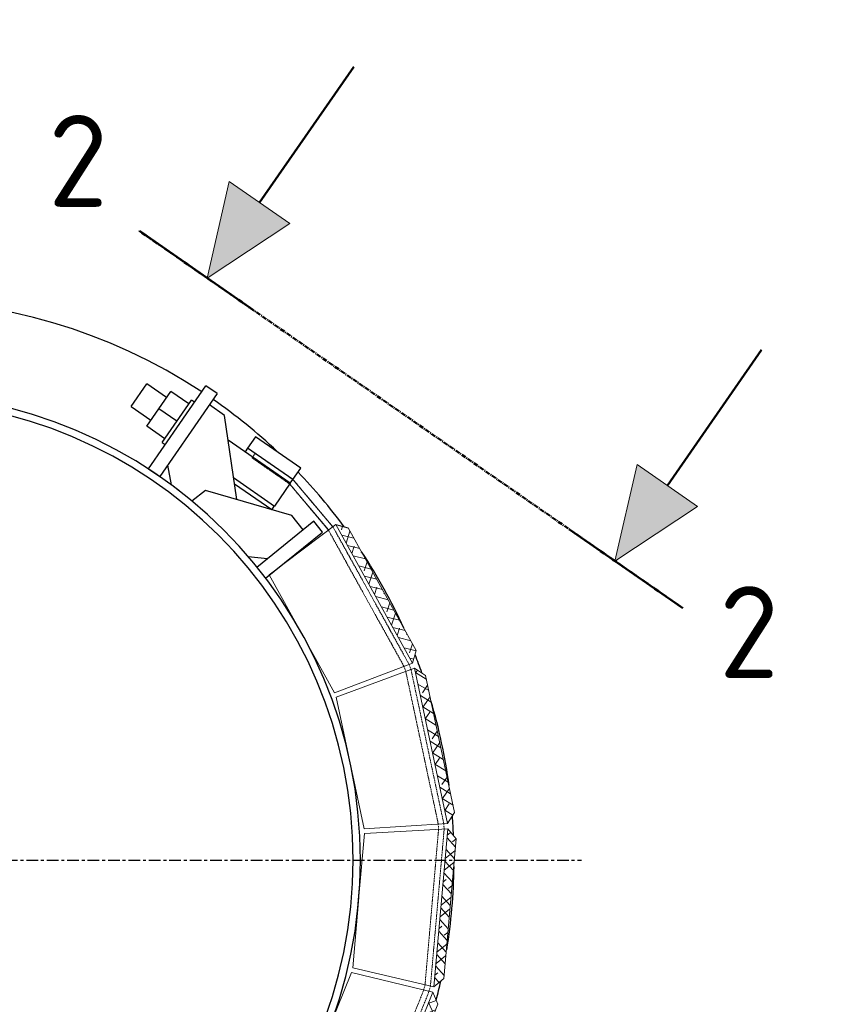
# Model space of a CAD drawing. Header units: millimetres. Extents: x -234509 to -203707, y -19731 to 120094.
# Tile 70 of 72: x -226913 to -226032, y 118889 to 119961. Entities that reach past the tile are written whole.
import ezdxf

# ---------------------------------------------------------------- set-up
doc = ezdxf.new("R2010")
doc.units = ezdxf.units.MM
for name, pattern in [('Grid Line', [22.225, 12.7, -3.175, 3.175, -3.175]), ('Hhidden', [2.5, 1.5, -1]), ('XX-CENTER', [8, 5, -1, 1, -1])]:
    doc.linetypes.add(name, pattern=pattern)
for name, color, linetype, lineweight in [('N-CO-BC-BETONVORM-G', 50, 'Continuous', 25), ('N-CO-BC-BETONVORM-G-1', 50, 'Continuous', 18), ('N-CO-BC-BETONVORM-G-3', 50, 'Hhidden', 18), ('N-CO-HC-HOUTVORM-G', 30, 'Continuous', 18), ('N-CO-KC-KUNSTSTOFVORM-G', 7, 'Continuous', 13), ('N-CO-SC-STAALVORM-G', 10, 'Continuous', 25), ('X-XX-AL-CONSTRUCTIELIJN-G-1', 7, 'Hhidden', 18), ('X-XX-AL-CONSTRUCTIELIJN-G-2', 7, 'Continuous', 18), ('X-XX-AL-VERWIJZING_DOORSNEDE-G', 7, 'Continuous', 18), ('X-XX-AL-VERWIJZING_DOORSNEDE-G-1', 7, 'XX-CENTER', 18), ('X-XX-AL-VERWIJZING_DOORSNEDE-G-2', 7, 'Continuous', 50), ('X-XX-AL-VERWIJZING_DOORSNEDE-G-3', 7, 'Continuous', 13), ('X-XX-AL-VERWIJZING_DOORSNEDE-G-4', 7, 'XX-CENTER', 50), ('X_XX_AL_STRAMIENLIJN_G-1', 7, 'Grid Line', 25)]:
    doc.layers.add(name, color=color, linetype=linetype, lineweight=lineweight)
doc.styles.add('NLCS-ISO_2', font='NLCS-ISO.ttf', dxfattribs={"height": 100})
pattern_1 = [(46.561, (259565.832, -8585), (-6.37797247, 6.73506764), []), (133.439, (259565.832, -8585), (-19.13399216, 6.73566603), [23.19, -13.914])]

# ---------------------------------------------------------------- blocks, each defined once
blk = doc.blocks.new('GM_Wrijfstijl_boven_beschermpaal - GM_Wrijfstijl_boven_beschermpaal-V39-N_A_P_ Copy 3 - Dependent 1')
at = {"layer": 'N-CO-BC-BETONVORM-G-1'}
h = blk.add_hatch(dxfattribs=at)
h.set_pattern_fill('ACO-HOUT_01', color=256, style=0, pattern_type=2)
h.set_pattern_definition(pattern_1)
h.paths.add_polyline_path([(86.3, 90), (76.3, 100), (-76.3, 100), (-86.3, 90), (76.2, 90)], flags=0)
at = {"layer": 'N-CO-HC-HOUTVORM-G'}
for p, q in [((-76.3, 100), (-86.3, 90)), ((76.3, 100), (-76.3, 100)), ((86.3, 90), (76.3, 100)), ((-86.3, 90), (86.3, 90))]:
    blk.add_line(p, q, dxfattribs=at)
at = {"layer": 'N-CO-KC-KUNSTSTOFVORM-G'}
for p, q in [((86.3, 90), (-86.3, 90)), ((-86.3, 90), (-73.3, 0)), ((73.3, 0), (86.3, 90)), ((-73.3, 0), (73.3, 0))]:
    blk.add_line(p, q, dxfattribs=at)
blk = doc.blocks.new('GM_Wrijfstijl_boven_beschermpaal - GM_Wrijfstijl_boven_beschermpaal-V40-N_A_P_ Copy 3 - Dependent 1')
at = {"layer": 'N-CO-BC-BETONVORM-G-1'}
h = blk.add_hatch(dxfattribs=at)
h.set_pattern_fill('ACO-HOUT_01', color=256, style=0, pattern_type=2)
h.set_pattern_definition(pattern_1)
h.paths.add_polyline_path([(86.3, 90), (76.3, 100), (-76.3, 100), (-86.3, 90), (77.3, 90)], flags=0)
at = {"layer": 'N-CO-HC-HOUTVORM-G'}
for p, q in [((-76.3, 100), (-86.3, 90)), ((76.3, 100), (-76.3, 100)), ((86.3, 90), (76.3, 100)), ((-86.3, 90), (86.3, 90))]:
    blk.add_line(p, q, dxfattribs=at)
at = {"layer": 'N-CO-KC-KUNSTSTOFVORM-G'}
for p, q in [((86.3, 90), (-86.3, 90)), ((-86.3, 90), (-73.3, 0)), ((73.3, 0), (86.3, 90)), ((-73.3, 0), (73.3, 0))]:
    blk.add_line(p, q, dxfattribs=at)
blk = doc.blocks.new('GM_Wrijfstijl_boven_beschermpaal - GM_Wrijfstijl_boven_beschermpaal-V41-N_A_P_ Copy 3 - Dependent 1')
at = {"layer": 'N-CO-BC-BETONVORM-G-1'}
h = blk.add_hatch(dxfattribs=at)
h.set_pattern_fill('ACO-HOUT_01', color=256, style=0, pattern_type=2)
h.set_pattern_definition(pattern_1)
h.paths.add_polyline_path([(86.3, 90), (76.3, 100), (-76.3, 100), (-86.3, 90), (76.9, 90)], flags=0)
at = {"layer": 'N-CO-HC-HOUTVORM-G'}
for p, q in [((-76.3, 100), (-86.3, 90)), ((76.3, 100), (-76.3, 100)), ((86.3, 90), (76.3, 100)), ((-86.3, 90), (86.3, 90))]:
    blk.add_line(p, q, dxfattribs=at)
at = {"layer": 'N-CO-KC-KUNSTSTOFVORM-G'}
for p, q in [((86.3, 90), (-86.3, 90)), ((-86.3, 90), (-73.3, 0)), ((73.3, 0), (86.3, 90)), ((-73.3, 0), (3.4, 0)), ((5.1, 0), (73.3, 0))]:
    blk.add_line(p, q, dxfattribs=at)
blk = doc.blocks.new('GM_Wrijfstijl_boven_beschermpaal - GM_Wrijfstijl_boven_beschermpaal-V42-N_A_P_ Copy 3 - Dependent 1')
at = {"layer": 'N-CO-BC-BETONVORM-G-1'}
h = blk.add_hatch(dxfattribs=at)
h.set_pattern_fill('ACO-HOUT_01', color=256, style=0, pattern_type=2)
h.set_pattern_definition(pattern_1)
h.paths.add_polyline_path([(86.3, 90), (76.3, 100), (-76.3, 100), (-86.3, 90), (21.4, 90)], flags=0)
at = {"layer": 'N-CO-HC-HOUTVORM-G'}
for p, q in [((-76.3, 100), (-86.3, 90)), ((76.3, 100), (-76.3, 100)), ((86.3, 90), (76.3, 100)), ((-86.3, 90), (86.3, 90))]:
    blk.add_line(p, q, dxfattribs=at)
at = {"layer": 'N-CO-KC-KUNSTSTOFVORM-G'}
for p, q in [((86.3, 90), (-86.3, 90)), ((-86.3, 90), (-73.3, 0)), ((73.3, 0), (86.3, 90)), ((-73.3, 0), (-5.1, 0)), ((-3.4, 0), (73.3, 0))]:
    blk.add_line(p, q, dxfattribs=at)
blk = doc.blocks.new('GM_kopplaat_uitwellingerga - GM_kopplaat_uitwellingerga-3478483-N_A_P_ Copy 3 - Dependent 1')
at = {"layer": 'N-CO-SC-STAALVORM-G'}
for start, end in [(360, 180), (180, 360)]:
    blk.add_arc((0, 0), 500, start, end, dxfattribs=at)
blk = doc.blocks.new('GM_type2 - GM_type2-3480043-N_A_P_ Copy 3 - Dependent 1')
at = {"layer": 'N-CO-SC-STAALVORM-G'}
for p, q in [((7.5, 80), (-7.5, 80)), ((-7.5, 80), (-7.5, 0.1)), ((7.5, 0), (7.5, 80)), ((6.3, 0), (7.5, 0))]:
    blk.add_line(p, q, dxfattribs=at)
blk = doc.blocks.new('GM_Type10 - GM_Type10-V52-N_A_P_ Copy 3 - Dependent 1')
at = {"layer": 'N-CO-SC-STAALVORM-G'}
for p, q in [((-16, 0), (-16, -0.4)), ((16, -0.6), (16, 0))]:
    blk.add_line(p, q, dxfattribs=at)
blk = doc.blocks.new('GM_Type10 - GM_Type10-V53-N_A_P_ Copy 3 - Dependent 1')
at = {"layer": 'N-CO-SC-STAALVORM-G'}
for p, q in [((-16, 0), (-16, -0.5)), ((16, -0.3), (16, 0))]:
    blk.add_line(p, q, dxfattribs=at)
blk = doc.blocks.new('GM_Type10 - GM_Type10-V55-N_A_P_ Copy 3 - Dependent 1')
at = {"layer": 'N-CO-SC-STAALVORM-G'}
for p, q in [((-16, 0), (-16, -0.6)), ((16, -0.6), (16, 0))]:
    blk.add_line(p, q, dxfattribs=at)
blk = doc.blocks.new('GM_type3 - GM_type3-3483063-N_A_P_ Copy 3 - Dependent 1')
at = {"layer": 'N-CO-SC-STAALVORM-G'}
for p, q in [((7.5, 110), (-7.5, 110)), ((-7.5, 60), (-7.5, 110)), ((7.5, 110), (7.5, 60)), ((-7.5, 0), (-7.5, 60)), ((7.5, 60), (7.5, 0)), ((-7.5, 0), (7.5, 0))]:
    blk.add_line(p, q, dxfattribs=at)
blk = doc.blocks.new('GM_type5 - GM_type5-3483963-N_A_P_ Copy 3 - Dependent 1')
at = {"layer": 'N-CO-SC-STAALVORM-G'}
for p, q in [((4.8, 95.2), (-15.2, 95.2)), ((67.9, 27.5), (4.8, 95.2)), ((-15.2, 15.2), (0, 0))]:
    blk.add_line(p, q, dxfattribs=at)
blk.add_arc((-15.2, -507.8), 508, 87.0535, 88.2822, dxfattribs=at)
blk = doc.blocks.new('GM_type4 - GM_type4-3520903-N_A_P_ Copy 3 - Dependent 1')
at = {"layer": 'N-CO-SC-STAALVORM-G'}
for p, q in [((100.3, -9), (100.3, 9.8)), ((15, -0.3), (0, -15.2)), ((20, -65.2), (100.3, -9)), ((0, -65.2), (20, -65.2))]:
    blk.add_line(p, q, dxfattribs=at)
blk = doc.blocks.new('GM_M30 - M20-3491457-N_A_P_ Copy 3 - Dependent 1')
at = {"layer": 'N-CO-SC-STAALVORM-G'}
for p, q in [((-233219.2, 119539.4), (-233202.1, 119564.1)), ((-233180.8, 119549.3), (-233202.1, 119564.1)), ((-233189.3, 119536.9), (-233176.2, 119555.8)), ((-233156.5, 119542.2), (-233176.2, 119555.8)), ((-233219.2, 119539.4), (-233197.9, 119524.6)), ((-233185.6, 119500.2), (-233153.6, 119546.3)), ((-233150.4, 119544), (-233153.6, 119546.3)), ((-233202.4, 119518), (-233189.3, 119536.9)), ((-233169.6, 119523.3), (-233189.3, 119536.9)), ((-233182.7, 119504.4), (-233202.4, 119518)), ((-233185.6, 119500.2), (-233182.3, 119498)), ((-233046, 119455.8), (-233113.6, 119502.7)), ((-233107.7, 119462.1), (-233063.1, 119431.1)), ((-233046, 119455.8), (-233063.1, 119431.1))]:
    blk.add_line(p, q, dxfattribs=at)
blk = doc.blocks.new('GM_type7 - GM_type7-3490173-N_A_P_ Copy 3 - Dependent 1')
at = {"layer": 'N-CO-SC-STAALVORM-G'}
for p, q in [((20, 60), (15, 60)), ((20, 0), (20, 60)), ((-20, 49.6), (-20, 0.1)), ((-20, 0), (-15, 0)), ((15, 0), (20, 0))]:
    blk.add_line(p, q, dxfattribs=at)
blk = doc.blocks.new('GM_type6 - GM_type6-3496029-N_A_P_ Copy 3 - Dependent 1')
at = {"layer": 'N-CO-SC-STAALVORM-G'}
for p, q in [((7.5, 60), (-7.5, 60)), ((7.5, 0), (7.5, 60)), ((-7.5, 0), (7.5, 0))]:
    blk.add_line(p, q, dxfattribs=at)
blk = doc.blocks.new('GM_buispaal-Blauwverlaat - GM_buispaal-Blauwverlaat-3493027-N_A_P_ Copy 3 - Dependent 1')
at = {"layer": 'N-CO-SC-STAALVORM-G'}
for radius, start, end in [(610, 56.6633, 123.3367), (610, 56.6633, 123.3367), (508, 360, 180), (610, 46.8331, 55.2541), (610, 46.8331, 55.2541), (610, 36.5054, 43.8066), (610, 36.5054, 43.8066), (610, 24.456, 33.3438), (610, 24.456, 33.3438), (610, 19.5252, 21.4726), (610, 19.5252, 21.4726), (610, 7.6333, 16.5169), (610, 7.6333, 16.5169), (610, 2.5368, 4.4913), (610, 2.5368, 4.4913), (508, 180, 360), (610, 350.7767, 359.3241), (610, 350.7767, 359.3241), (610, 345.5396, 347.4976), (610, 345.5396, 347.4976)]:
    blk.add_arc((0, 0), radius, start, end, dxfattribs=at)
blk = doc.blocks.new('GM_type12 - GM_type9-3500595-N_A_P_ Copy 3 - Dependent 1')
at = {"layer": 'X-XX-AL-CONSTRUCTIELIJN-G-1'}
for p, q in [((-233871.2, 119488.4), (-233912.6, 119459.7)), ((-233912.6, 119459.7), (-233871.2, 119488.4)), ((-233871.2, 119488.4), (-233912.6, 119459.7)), ((-233912.6, 119459.7), (-233871.2, 119488.4)), ((-233871.2, 119488.4), (-233912.6, 119459.7)), ((-233912.6, 119459.7), (-233871.2, 119488.4)), ((-233871.2, 119488.4), (-233912.6, 119459.7)), ((-233912.6, 119459.7), (-233871.2, 119488.4)), ((-233867.8, 119483.5), (-233871.2, 119488.4)), ((-233871.2, 119488.4), (-233867.8, 119483.5)), ((-233867.8, 119483.5), (-233871.2, 119488.4)), ((-233871.2, 119488.4), (-233867.8, 119483.5)), ((-233867.8, 119483.5), (-233871.2, 119488.4)), ((-233871.2, 119488.4), (-233867.8, 119483.5)), ((-233867.8, 119483.5), (-233871.2, 119488.4)), ((-233871.2, 119488.4), (-233867.8, 119483.5)), ((-233084.3, 119488.4), (-233087.7, 119483.5)), ((-233087.7, 119483.5), (-233084.3, 119488.4)), ((-233084.3, 119488.4), (-233087.7, 119483.5)), ((-233087.7, 119483.5), (-233084.3, 119488.4)), ((-233084.3, 119488.4), (-233087.7, 119483.5)), ((-233087.7, 119483.5), (-233084.3, 119488.4)), ((-233084.3, 119488.4), (-233087.7, 119483.5)), ((-233087.7, 119483.5), (-233084.3, 119488.4)), ((-233042.9, 119459.7), (-233084.3, 119488.4)), ((-233084.3, 119488.4), (-233042.9, 119459.7)), ((-233042.9, 119459.7), (-233084.3, 119488.4)), ((-233084.3, 119488.4), (-233042.9, 119459.7)), ((-233042.9, 119459.7), (-233084.3, 119488.4)), ((-233084.3, 119488.4), (-233042.9, 119459.7)), ((-233042.9, 119459.7), (-233084.3, 119488.4)), ((-233084.3, 119488.4), (-233042.9, 119459.7)), ((-233908.8, 119455), (-233867.8, 119483.5)), ((-233867.8, 119483.5), (-233908.8, 119455)), ((-233908.8, 119455), (-233867.8, 119483.5)), ((-233867.8, 119483.5), (-233908.8, 119455)), ((-233908.8, 119455), (-233867.8, 119483.5)), ((-233867.8, 119483.5), (-233908.8, 119455)), ((-233908.8, 119455), (-233867.8, 119483.5)), ((-233867.8, 119483.5), (-233908.8, 119455)), ((-233087.7, 119483.5), (-233046.6, 119455)), ((-233046.6, 119455), (-233087.7, 119483.5)), ((-233087.7, 119483.5), (-233046.6, 119455)), ((-233046.6, 119455), (-233087.7, 119483.5)), ((-233087.7, 119483.5), (-233046.6, 119455)), ((-233046.6, 119455), (-233087.7, 119483.5)), ((-233087.7, 119483.5), (-233046.6, 119455)), ((-233046.6, 119455), (-233087.7, 119483.5)), ((-233912.6, 119459.7), (-233956.1, 119407.9)), ((-233956.1, 119407.9), (-233912.6, 119459.7)), ((-233912.6, 119459.7), (-233956.1, 119407.9)), ((-233956.1, 119407.9), (-233912.6, 119459.7)), ((-233912.6, 119459.7), (-233956.1, 119407.9)), ((-233956.1, 119407.9), (-233912.6, 119459.7)), ((-233912.6, 119459.7), (-233956.1, 119407.9)), ((-233956.1, 119407.9), (-233912.6, 119459.7)), ((-233950.9, 119405), (-233908.8, 119455)), ((-233908.8, 119455), (-233950.9, 119405)), ((-233950.9, 119405), (-233908.8, 119455)), ((-233908.8, 119455), (-233950.9, 119405)), ((-233950.9, 119405), (-233908.8, 119455)), ((-233908.8, 119455), (-233950.9, 119405)), ((-233950.9, 119405), (-233908.8, 119455)), ((-233908.8, 119455), (-233950.9, 119405)), ((-233046.6, 119455), (-233004.6, 119405)), ((-233004.6, 119405), (-233046.6, 119455)), ((-233046.6, 119455), (-233004.6, 119405)), ((-233004.6, 119405), (-233046.6, 119455)), ((-233046.6, 119455), (-233004.6, 119405)), ((-233004.6, 119405), (-233046.6, 119455)), ((-233046.6, 119455), (-233004.6, 119405)), ((-233004.6, 119405), (-233046.6, 119455)), ((-232999.3, 119407.9), (-233042.9, 119459.7)), ((-233042.9, 119459.7), (-232999.3, 119407.9)), ((-232999.3, 119407.9), (-233042.9, 119459.7)), ((-233042.9, 119459.7), (-232999.3, 119407.9)), ((-232999.3, 119407.9), (-233042.9, 119459.7)), ((-233042.9, 119459.7), (-232999.3, 119407.9)), ((-232999.3, 119407.9), (-233042.9, 119459.7)), ((-233042.9, 119459.7), (-232999.3, 119407.9)), ((-233956.1, 119407.9), (-234038.7, 119258.9)), ((-234038.7, 119258.9), (-233956.1, 119407.9)), ((-233956.1, 119407.9), (-234038.7, 119258.9)), ((-234038.7, 119258.9), (-233956.1, 119407.9)), ((-233956.1, 119407.9), (-234038.7, 119258.9)), ((-234038.7, 119258.9), (-233956.1, 119407.9)), ((-233956.1, 119407.9), (-234038.7, 119258.9)), ((-234038.7, 119258.9), (-233956.1, 119407.9)), ((-234033, 119256.8), (-233950.9, 119405)), ((-233950.9, 119405), (-234033, 119256.8)), ((-234033, 119256.8), (-233950.9, 119405)), ((-233950.9, 119405), (-234033, 119256.8)), ((-234033, 119256.8), (-233950.9, 119405)), ((-233950.9, 119405), (-234033, 119256.8)), ((-234033, 119256.8), (-233950.9, 119405)), ((-233950.9, 119405), (-234033, 119256.8)), ((-233004.6, 119405), (-232922.3, 119256.6)), ((-232922.3, 119256.6), (-233004.6, 119405)), ((-233004.6, 119405), (-232922.3, 119256.6)), ((-232922.3, 119256.6), (-233004.6, 119405)), ((-233004.6, 119405), (-232922.3, 119256.6)), ((-232922.3, 119256.6), (-233004.6, 119405)), ((-233004.6, 119405), (-232922.3, 119256.6)), ((-232922.3, 119256.6), (-233004.6, 119405)), ((-232916.7, 119258.7), (-232999.3, 119407.9)), ((-232999.3, 119407.9), (-232916.7, 119258.7)), ((-232916.7, 119258.7), (-232999.3, 119407.9)), ((-232999.3, 119407.9), (-232916.7, 119258.7)), ((-232916.7, 119258.7), (-232999.3, 119407.9)), ((-232999.3, 119407.9), (-232916.7, 119258.7)), ((-232916.7, 119258.7), (-232999.3, 119407.9)), ((-232999.3, 119407.9), (-232916.7, 119258.7)), ((-234040.9, 119253), (-234076.5, 119085.6)), ((-234076.5, 119085.6), (-234040.9, 119253)), ((-234040.9, 119253), (-234076.5, 119085.6)), ((-234076.5, 119085.6), (-234040.9, 119253)), ((-234040.9, 119253), (-234076.5, 119085.6)), ((-234076.5, 119085.6), (-234040.9, 119253)), ((-234040.9, 119253), (-234076.5, 119085.6)), ((-234076.5, 119085.6), (-234040.9, 119253)), ((-234070.5, 119085.2), (-234035.2, 119250.9)), ((-234035.2, 119250.9), (-234070.5, 119085.2)), ((-234070.5, 119085.2), (-234035.2, 119250.9)), ((-234035.2, 119250.9), (-234070.5, 119085.2)), ((-234070.5, 119085.2), (-234035.2, 119250.9)), ((-234035.2, 119250.9), (-234070.5, 119085.2)), ((-234070.5, 119085.2), (-234035.2, 119250.9)), ((-234035.2, 119250.9), (-234070.5, 119085.2)), ((-234038.7, 119258.9), (-234040.9, 119253)), ((-234040.9, 119253), (-234038.7, 119258.9)), ((-234038.7, 119258.9), (-234040.9, 119253)), ((-234040.9, 119253), (-234038.7, 119258.9)), ((-234038.7, 119258.9), (-234040.9, 119253)), ((-234040.9, 119253), (-234038.7, 119258.9)), ((-234038.7, 119258.9), (-234040.9, 119253)), ((-234040.9, 119253), (-234038.7, 119258.9)), ((-234035.2, 119250.9), (-234033, 119256.8)), ((-234033, 119256.8), (-234035.2, 119250.9)), ((-234035.2, 119250.9), (-234033, 119256.8)), ((-234033, 119256.8), (-234035.2, 119250.9)), ((-234035.2, 119250.9), (-234033, 119256.8)), ((-234033, 119256.8), (-234035.2, 119250.9)), ((-234035.2, 119250.9), (-234033, 119256.8)), ((-234033, 119256.8), (-234035.2, 119250.9)), ((-232922.3, 119256.6), (-232920.2, 119250.7)), ((-232920.2, 119250.7), (-232922.3, 119256.6)), ((-232922.3, 119256.6), (-232920.2, 119250.7)), ((-232920.2, 119250.7), (-232922.3, 119256.6)), ((-232922.3, 119256.6), (-232920.2, 119250.7)), ((-232920.2, 119250.7), (-232922.3, 119256.6)), ((-232922.3, 119256.6), (-232920.2, 119250.7)), ((-232920.2, 119250.7), (-232922.3, 119256.6)), ((-232920.2, 119250.7), (-232884.9, 119085)), ((-232884.9, 119085), (-232920.2, 119250.7)), ((-232920.2, 119250.7), (-232884.9, 119085)), ((-232884.9, 119085), (-232920.2, 119250.7)), ((-232920.2, 119250.7), (-232884.9, 119085)), ((-232884.9, 119085), (-232920.2, 119250.7)), ((-232920.2, 119250.7), (-232884.9, 119085)), ((-232884.9, 119085), (-232920.2, 119250.7)), ((-232914.5, 119252.8), (-232916.7, 119258.7)), ((-232916.7, 119258.7), (-232914.5, 119252.8)), ((-232914.5, 119252.8), (-232916.7, 119258.7)), ((-232916.7, 119258.7), (-232914.5, 119252.8)), ((-232914.5, 119252.8), (-232916.7, 119258.7)), ((-232916.7, 119258.7), (-232914.5, 119252.8)), ((-232914.5, 119252.8), (-232916.7, 119258.7)), ((-232916.7, 119258.7), (-232914.5, 119252.8)), ((-232878.9, 119085.4), (-232914.5, 119252.8)), ((-232914.5, 119252.8), (-232878.9, 119085.4)), ((-232878.9, 119085.4), (-232914.5, 119252.8)), ((-232914.5, 119252.8), (-232878.9, 119085.4)), ((-232878.9, 119085.4), (-232914.5, 119252.8)), ((-232914.5, 119252.8), (-232878.9, 119085.4)), ((-232878.9, 119085.4), (-232914.5, 119252.8)), ((-232914.5, 119252.8), (-232878.9, 119085.4)), ((-234076.5, 119085.6), (-234076.9, 119079.3)), ((-234076.9, 119079.3), (-234076.5, 119085.6)), ((-234076.5, 119085.6), (-234076.9, 119079.3)), ((-234076.9, 119079.3), (-234076.5, 119085.6)), ((-234076.5, 119085.6), (-234076.9, 119079.3)), ((-234076.9, 119079.3), (-234076.5, 119085.6)), ((-234076.5, 119085.6), (-234076.9, 119079.3)), ((-234076.9, 119079.3), (-234076.5, 119085.6)), ((-234076.9, 119079.3), (-234062, 118908.8)), ((-234062, 118908.8), (-234076.9, 119079.3)), ((-234076.9, 119079.3), (-234062, 118908.8)), ((-234062, 118908.8), (-234076.9, 119079.3)), ((-234076.9, 119079.3), (-234062, 118908.8)), ((-234062, 118908.8), (-234076.9, 119079.3)), ((-234076.9, 119079.3), (-234062, 118908.8)), ((-234062, 118908.8), (-234076.9, 119079.3)), ((-234070.9, 119079), (-234070.5, 119085.2)), ((-234070.5, 119085.2), (-234070.9, 119079)), ((-234070.9, 119079), (-234070.5, 119085.2)), ((-234070.5, 119085.2), (-234070.9, 119079)), ((-234070.9, 119079), (-234070.5, 119085.2)), ((-234070.5, 119085.2), (-234070.9, 119079)), ((-234070.9, 119079), (-234070.5, 119085.2)), ((-234070.5, 119085.2), (-234070.9, 119079)), ((-234056.1, 118910.2), (-234070.9, 119079)), ((-234070.9, 119079), (-234056.1, 118910.2)), ((-234056.1, 118910.2), (-234070.9, 119079)), ((-234070.9, 119079), (-234056.1, 118910.2)), ((-234056.1, 118910.2), (-234070.9, 119079)), ((-234070.9, 119079), (-234056.1, 118910.2)), ((-234056.1, 118910.2), (-234070.9, 119079)), ((-234070.9, 119079), (-234056.1, 118910.2)), ((-232884.6, 119078.7), (-232899.3, 118910)), ((-232899.3, 118910), (-232884.6, 119078.7)), ((-232884.6, 119078.7), (-232899.3, 118910)), ((-232899.3, 118910), (-232884.6, 119078.7)), ((-232884.6, 119078.7), (-232899.3, 118910)), ((-232899.3, 118910), (-232884.6, 119078.7)), ((-232884.6, 119078.7), (-232899.3, 118910)), ((-232899.3, 118910), (-232884.6, 119078.7)), ((-232893.4, 118908.6), (-232878.5, 119079.1)), ((-232878.5, 119079.1), (-232893.4, 118908.6)), ((-232893.4, 118908.6), (-232878.5, 119079.1)), ((-232878.5, 119079.1), (-232893.4, 118908.6)), ((-232893.4, 118908.6), (-232878.5, 119079.1)), ((-232878.5, 119079.1), (-232893.4, 118908.6)), ((-232893.4, 118908.6), (-232878.5, 119079.1)), ((-232878.5, 119079.1), (-232893.4, 118908.6)), ((-232884.9, 119085), (-232884.6, 119078.7)), ((-232884.6, 119078.7), (-232884.9, 119085)), ((-232884.9, 119085), (-232884.6, 119078.7)), ((-232884.6, 119078.7), (-232884.9, 119085)), ((-232884.9, 119085), (-232884.6, 119078.7)), ((-232884.6, 119078.7), (-232884.9, 119085)), ((-232884.9, 119085), (-232884.6, 119078.7)), ((-232884.6, 119078.7), (-232884.9, 119085)), ((-232878.5, 119079.1), (-232878.9, 119085.4)), ((-232878.9, 119085.4), (-232878.5, 119079.1)), ((-232878.5, 119079.1), (-232878.9, 119085.4)), ((-232878.9, 119085.4), (-232878.5, 119079.1)), ((-232878.5, 119079.1), (-232878.9, 119085.4)), ((-232878.9, 119085.4), (-232878.5, 119079.1)), ((-232878.5, 119079.1), (-232878.9, 119085.4)), ((-232878.9, 119085.4), (-232878.5, 119079.1)), ((-234062, 118908.8), (-234060.6, 118902.6)), ((-234060.6, 118902.6), (-234062, 118908.8)), ((-234062, 118908.8), (-234060.6, 118902.6)), ((-234060.6, 118902.6), (-234062, 118908.8)), ((-234062, 118908.8), (-234060.6, 118902.6)), ((-234060.6, 118902.6), (-234062, 118908.8)), ((-234062, 118908.8), (-234060.6, 118902.6)), ((-234060.6, 118902.6), (-234062, 118908.8)), ((-234054.7, 118904.1), (-234056.1, 118910.2)), ((-234056.1, 118910.2), (-234054.7, 118904.1)), ((-234054.7, 118904.1), (-234056.1, 118910.2)), ((-234056.1, 118910.2), (-234054.7, 118904.1)), ((-234054.7, 118904.1), (-234056.1, 118910.2)), ((-234056.1, 118910.2), (-234054.7, 118904.1)), ((-234054.7, 118904.1), (-234056.1, 118910.2)), ((-234056.1, 118910.2), (-234054.7, 118904.1)), ((-232899.3, 118910), (-232900.8, 118903.9)), ((-232900.8, 118903.9), (-232899.3, 118910)), ((-232899.3, 118910), (-232900.8, 118903.9)), ((-232900.8, 118903.9), (-232899.3, 118910)), ((-232899.3, 118910), (-232900.8, 118903.9)), ((-232900.8, 118903.9), (-232899.3, 118910)), ((-232899.3, 118910), (-232900.8, 118903.9)), ((-232900.8, 118903.9), (-232899.3, 118910)), ((-232895, 118902.4), (-232893.4, 118908.6)), ((-232893.4, 118908.6), (-232895, 118902.4)), ((-232895, 118902.4), (-232893.4, 118908.6)), ((-232893.4, 118908.6), (-232895, 118902.4)), ((-232895, 118902.4), (-232893.4, 118908.6)), ((-232893.4, 118908.6), (-232895, 118902.4)), ((-232895, 118902.4), (-232893.4, 118908.6)), ((-232893.4, 118908.6), (-232895, 118902.4)), ((-234060.6, 118902.6), (-233996.4, 118743.9)), ((-233996.4, 118743.9), (-234060.6, 118902.6)), ((-234060.6, 118902.6), (-233996.4, 118743.9)), ((-233996.4, 118743.9), (-234060.6, 118902.6)), ((-234060.6, 118902.6), (-233996.4, 118743.9)), ((-233996.4, 118743.9), (-234060.6, 118902.6)), ((-234060.6, 118902.6), (-233996.4, 118743.9)), ((-233996.4, 118743.9), (-234060.6, 118902.6)), ((-233991.2, 118747), (-234054.7, 118904.1)), ((-234054.7, 118904.1), (-233991.2, 118747)), ((-233991.2, 118747), (-234054.7, 118904.1)), ((-234054.7, 118904.1), (-233991.2, 118747)), ((-233991.2, 118747), (-234054.7, 118904.1)), ((-234054.7, 118904.1), (-233991.2, 118747)), ((-233991.2, 118747), (-234054.7, 118904.1)), ((-234054.7, 118904.1), (-233991.2, 118747)), ((-232900.8, 118903.9), (-232964.3, 118746.8)), ((-232964.3, 118746.8), (-232900.8, 118903.9)), ((-232900.8, 118903.9), (-232964.3, 118746.8)), ((-232964.3, 118746.8), (-232900.8, 118903.9)), ((-232900.8, 118903.9), (-232964.3, 118746.8)), ((-232964.3, 118746.8), (-232900.8, 118903.9)), ((-232900.8, 118903.9), (-232964.3, 118746.8)), ((-232964.3, 118746.8), (-232900.8, 118903.9)), ((-232959.1, 118743.7), (-232895, 118902.4)), ((-232895, 118902.4), (-232959.1, 118743.7)), ((-232959.1, 118743.7), (-232895, 118902.4)), ((-232895, 118902.4), (-232959.1, 118743.7)), ((-232959.1, 118743.7), (-232895, 118902.4)), ((-232895, 118902.4), (-232959.1, 118743.7)), ((-232959.1, 118743.7), (-232895, 118902.4)), ((-232895, 118902.4), (-232959.1, 118743.7)), ((-233988.1, 118741.6), (-233991.2, 118747)), ((-233991.2, 118747), (-233988.1, 118741.6)), ((-233988.1, 118741.6), (-233991.2, 118747)), ((-233991.2, 118747), (-233988.1, 118741.6)), ((-233988.1, 118741.6), (-233991.2, 118747)), ((-233991.2, 118747), (-233988.1, 118741.6)), ((-233988.1, 118741.6), (-233991.2, 118747)), ((-233991.2, 118747), (-233988.1, 118741.6)), ((-232964.3, 118746.8), (-232967.5, 118741.4)), ((-232967.5, 118741.4), (-232964.3, 118746.8)), ((-232964.3, 118746.8), (-232967.5, 118741.4)), ((-232967.5, 118741.4), (-232964.3, 118746.8)), ((-232964.3, 118746.8), (-232967.5, 118741.4)), ((-232967.5, 118741.4), (-232964.3, 118746.8)), ((-232964.3, 118746.8), (-232967.5, 118741.4)), ((-232967.5, 118741.4), (-232964.3, 118746.8)), ((-233996.4, 118743.9), (-233993.3, 118738.5)), ((-233993.3, 118738.5), (-233996.4, 118743.9)), ((-233996.4, 118743.9), (-233993.3, 118738.5)), ((-233993.3, 118738.5), (-233996.4, 118743.9)), ((-233996.4, 118743.9), (-233993.3, 118738.5)), ((-233993.3, 118738.5), (-233996.4, 118743.9)), ((-233996.4, 118743.9), (-233993.3, 118738.5)), ((-233993.3, 118738.5), (-233996.4, 118743.9)), ((-233993.3, 118738.5), (-233885.6, 118605.5)), ((-233885.6, 118605.5), (-233993.3, 118738.5)), ((-233993.3, 118738.5), (-233885.6, 118605.5)), ((-233885.6, 118605.5), (-233993.3, 118738.5)), ((-233993.3, 118738.5), (-233885.6, 118605.5)), ((-233885.6, 118605.5), (-233993.3, 118738.5)), ((-233993.3, 118738.5), (-233885.6, 118605.5)), ((-233885.6, 118605.5), (-233993.3, 118738.5)), ((-233881.4, 118609.9), (-233988.1, 118741.6)), ((-233988.1, 118741.6), (-233881.4, 118609.9)), ((-233881.4, 118609.9), (-233988.1, 118741.6)), ((-233988.1, 118741.6), (-233881.4, 118609.9)), ((-233881.4, 118609.9), (-233988.1, 118741.6)), ((-233988.1, 118741.6), (-233881.4, 118609.9)), ((-233881.4, 118609.9), (-233988.1, 118741.6)), ((-233988.1, 118741.6), (-233881.4, 118609.9)), ((-232967.5, 118741.4), (-233074.1, 118609.7)), ((-233074.1, 118609.7), (-232967.5, 118741.4)), ((-232967.5, 118741.4), (-233074.1, 118609.7)), ((-233074.1, 118609.7), (-232967.5, 118741.4)), ((-232967.5, 118741.4), (-233074.1, 118609.7)), ((-233074.1, 118609.7), (-232967.5, 118741.4)), ((-232967.5, 118741.4), (-233074.1, 118609.7)), ((-233074.1, 118609.7), (-232967.5, 118741.4)), ((-233070, 118605.3), (-232962.3, 118738.3)), ((-232962.3, 118738.3), (-233070, 118605.3)), ((-233070, 118605.3), (-232962.3, 118738.3)), ((-232962.3, 118738.3), (-233070, 118605.3)), ((-233070, 118605.3), (-232962.3, 118738.3)), ((-232962.3, 118738.3), (-233070, 118605.3)), ((-233070, 118605.3), (-232962.3, 118738.3)), ((-232962.3, 118738.3), (-233070, 118605.3)), ((-232962.3, 118738.3), (-232959.1, 118743.7)), ((-232959.1, 118743.7), (-232962.3, 118738.3)), ((-232962.3, 118738.3), (-232959.1, 118743.7)), ((-232959.1, 118743.7), (-232962.3, 118738.3)), ((-232962.3, 118738.3), (-232959.1, 118743.7)), ((-232959.1, 118743.7), (-232962.3, 118738.3)), ((-232962.3, 118738.3), (-232959.1, 118743.7)), ((-232959.1, 118743.7), (-232962.3, 118738.3)), ((-233876.8, 118605.7), (-233881.4, 118609.9)), ((-233881.4, 118609.9), (-233876.8, 118605.7)), ((-233876.8, 118605.7), (-233881.4, 118609.9)), ((-233881.4, 118609.9), (-233876.8, 118605.7)), ((-233876.8, 118605.7), (-233881.4, 118609.9)), ((-233881.4, 118609.9), (-233876.8, 118605.7)), ((-233876.8, 118605.7), (-233881.4, 118609.9)), ((-233881.4, 118609.9), (-233876.8, 118605.7)), ((-233074.1, 118609.7), (-233078.8, 118605.5)), ((-233078.8, 118605.5), (-233074.1, 118609.7)), ((-233074.1, 118609.7), (-233078.8, 118605.5)), ((-233078.8, 118605.5), (-233074.1, 118609.7)), ((-233074.1, 118609.7), (-233078.8, 118605.5)), ((-233078.8, 118605.5), (-233074.1, 118609.7)), ((-233074.1, 118609.7), (-233078.8, 118605.5)), ((-233078.8, 118605.5), (-233074.1, 118609.7)), ((-233885.6, 118605.5), (-233880.9, 118601.2)), ((-233880.9, 118601.2), (-233885.6, 118605.5)), ((-233885.6, 118605.5), (-233880.9, 118601.2)), ((-233880.9, 118601.2), (-233885.6, 118605.5)), ((-233885.6, 118605.5), (-233880.9, 118601.2)), ((-233880.9, 118601.2), (-233885.6, 118605.5)), ((-233885.6, 118605.5), (-233880.9, 118601.2)), ((-233880.9, 118601.2), (-233885.6, 118605.5)), ((-233880.9, 118601.2), (-233739, 118505.5)), ((-233739, 118505.5), (-233880.9, 118601.2)), ((-233880.9, 118601.2), (-233739, 118505.5)), ((-233739, 118505.5), (-233880.9, 118601.2)), ((-233880.9, 118601.2), (-233739, 118505.5)), ((-233739, 118505.5), (-233880.9, 118601.2)), ((-233880.9, 118601.2), (-233739, 118505.5)), ((-233739, 118505.5), (-233880.9, 118601.2)), ((-233736.4, 118510.9), (-233876.8, 118605.7)), ((-233876.8, 118605.7), (-233736.4, 118510.9)), ((-233736.4, 118510.9), (-233876.8, 118605.7)), ((-233876.8, 118605.7), (-233736.4, 118510.9)), ((-233736.4, 118510.9), (-233876.8, 118605.7)), ((-233876.8, 118605.7), (-233736.4, 118510.9)), ((-233736.4, 118510.9), (-233876.8, 118605.7)), ((-233876.8, 118605.7), (-233736.4, 118510.9)), ((-233078.8, 118605.5), (-233218.9, 118511.1)), ((-233218.9, 118511.1), (-233078.8, 118605.5)), ((-233078.8, 118605.5), (-233218.9, 118511.1)), ((-233218.9, 118511.1), (-233078.8, 118605.5)), ((-233078.8, 118605.5), (-233218.9, 118511.1)), ((-233218.9, 118511.1), (-233078.8, 118605.5)), ((-233078.8, 118605.5), (-233218.9, 118511.1)), ((-233218.9, 118511.1), (-233078.8, 118605.5)), ((-233216.2, 118505.6), (-233074.7, 118601)), ((-233074.7, 118601), (-233216.2, 118505.6)), ((-233216.2, 118505.6), (-233074.7, 118601)), ((-233074.7, 118601), (-233216.2, 118505.6)), ((-233216.2, 118505.6), (-233074.7, 118601)), ((-233074.7, 118601), (-233216.2, 118505.6)), ((-233216.2, 118505.6), (-233074.7, 118601)), ((-233074.7, 118601), (-233216.2, 118505.6)), ((-233074.7, 118601), (-233070, 118605.3)), ((-233070, 118605.3), (-233074.7, 118601)), ((-233074.7, 118601), (-233070, 118605.3)), ((-233070, 118605.3), (-233074.7, 118601)), ((-233074.7, 118601), (-233070, 118605.3)), ((-233070, 118605.3), (-233074.7, 118601)), ((-233074.7, 118601), (-233070, 118605.3)), ((-233070, 118605.3), (-233074.7, 118601)), ((-233730.7, 118508.2), (-233736.4, 118510.9)), ((-233736.4, 118510.9), (-233730.7, 118508.2)), ((-233730.7, 118508.2), (-233736.4, 118510.9)), ((-233736.4, 118510.9), (-233730.7, 118508.2)), ((-233730.7, 118508.2), (-233736.4, 118510.9)), ((-233736.4, 118510.9), (-233730.7, 118508.2)), ((-233730.7, 118508.2), (-233736.4, 118510.9)), ((-233736.4, 118510.9), (-233730.7, 118508.2)), ((-233218.9, 118511.1), (-233224.9, 118508.1)), ((-233224.9, 118508.1), (-233218.9, 118511.1)), ((-233218.9, 118511.1), (-233224.9, 118508.1)), ((-233224.9, 118508.1), (-233218.9, 118511.1)), ((-233218.9, 118511.1), (-233224.9, 118508.1)), ((-233224.9, 118508.1), (-233218.9, 118511.1)), ((-233218.9, 118511.1), (-233224.9, 118508.1)), ((-233224.9, 118508.1), (-233218.9, 118511.1)), ((-233739, 118505.5), (-233733.3, 118502.7)), ((-233733.3, 118502.7), (-233739, 118505.5)), ((-233739, 118505.5), (-233733.3, 118502.7)), ((-233733.3, 118502.7), (-233739, 118505.5)), ((-233739, 118505.5), (-233733.3, 118502.7)), ((-233733.3, 118502.7), (-233739, 118505.5)), ((-233739, 118505.5), (-233733.3, 118502.7)), ((-233733.3, 118502.7), (-233739, 118505.5)), ((-233733.3, 118502.7), (-233569.7, 118452.7)), ((-233569.7, 118452.7), (-233733.3, 118502.7)), ((-233733.3, 118502.7), (-233569.7, 118452.7)), ((-233569.7, 118452.7), (-233733.3, 118502.7)), ((-233733.3, 118502.7), (-233569.7, 118452.7)), ((-233569.7, 118452.7), (-233733.3, 118502.7)), ((-233733.3, 118502.7), (-233569.7, 118452.7)), ((-233569.7, 118452.7), (-233733.3, 118502.7)), ((-233568.7, 118458.7), (-233730.7, 118508.2)), ((-233730.7, 118508.2), (-233568.7, 118458.7)), ((-233568.7, 118458.7), (-233730.7, 118508.2)), ((-233730.7, 118508.2), (-233568.7, 118458.7)), ((-233568.7, 118458.7), (-233730.7, 118508.2)), ((-233730.7, 118508.2), (-233568.7, 118458.7)), ((-233568.7, 118458.7), (-233730.7, 118508.2)), ((-233730.7, 118508.2), (-233568.7, 118458.7)), ((-233224.9, 118508.1), (-233386.9, 118458.6)), ((-233386.9, 118458.6), (-233224.9, 118508.1)), ((-233224.9, 118508.1), (-233386.9, 118458.6)), ((-233386.9, 118458.6), (-233224.9, 118508.1)), ((-233224.9, 118508.1), (-233386.9, 118458.6)), ((-233386.9, 118458.6), (-233224.9, 118508.1)), ((-233224.9, 118508.1), (-233386.9, 118458.6)), ((-233386.9, 118458.6), (-233224.9, 118508.1)), ((-233386, 118452.6), (-233222.3, 118502.6)), ((-233222.3, 118502.6), (-233386, 118452.6)), ((-233386, 118452.6), (-233222.3, 118502.6)), ((-233222.3, 118502.6), (-233386, 118452.6)), ((-233386, 118452.6), (-233222.3, 118502.6)), ((-233222.3, 118502.6), (-233386, 118452.6)), ((-233386, 118452.6), (-233222.3, 118502.6)), ((-233222.3, 118502.6), (-233386, 118452.6)), ((-233222.3, 118502.6), (-233216.2, 118505.6)), ((-233216.2, 118505.6), (-233222.3, 118502.6)), ((-233222.3, 118502.6), (-233216.2, 118505.6)), ((-233216.2, 118505.6), (-233222.3, 118502.6)), ((-233222.3, 118502.6), (-233216.2, 118505.6)), ((-233216.2, 118505.6), (-233222.3, 118502.6)), ((-233222.3, 118502.6), (-233216.2, 118505.6)), ((-233216.2, 118505.6), (-233222.3, 118502.6)), ((-233562.5, 118457.7), (-233568.7, 118458.7)), ((-233568.7, 118458.7), (-233562.5, 118457.7)), ((-233562.5, 118457.7), (-233568.7, 118458.7)), ((-233568.7, 118458.7), (-233562.5, 118457.7)), ((-233562.5, 118457.7), (-233568.7, 118458.7)), ((-233568.7, 118458.7), (-233562.5, 118457.7)), ((-233562.5, 118457.7), (-233568.7, 118458.7)), ((-233568.7, 118458.7), (-233562.5, 118457.7)), ((-233393.1, 118457.7), (-233562.5, 118457.7)), ((-233562.5, 118457.7), (-233393.1, 118457.7)), ((-233393.1, 118457.7), (-233562.5, 118457.7)), ((-233562.5, 118457.7), (-233393.1, 118457.7)), ((-233393.1, 118457.7), (-233562.5, 118457.7)), ((-233562.5, 118457.7), (-233393.1, 118457.7)), ((-233393.1, 118457.7), (-233562.5, 118457.7)), ((-233562.5, 118457.7), (-233393.1, 118457.7)), ((-233386.9, 118458.6), (-233393.1, 118457.7)), ((-233393.1, 118457.7), (-233386.9, 118458.6)), ((-233386.9, 118458.6), (-233393.1, 118457.7)), ((-233393.1, 118457.7), (-233386.9, 118458.6)), ((-233386.9, 118458.6), (-233393.1, 118457.7)), ((-233393.1, 118457.7), (-233386.9, 118458.6)), ((-233386.9, 118458.6), (-233393.1, 118457.7)), ((-233393.1, 118457.7), (-233386.9, 118458.6)), ((-233569.7, 118452.7), (-233563.4, 118451.7)), ((-233563.4, 118451.7), (-233569.7, 118452.7)), ((-233569.7, 118452.7), (-233563.4, 118451.7)), ((-233563.4, 118451.7), (-233569.7, 118452.7)), ((-233569.7, 118452.7), (-233563.4, 118451.7)), ((-233563.4, 118451.7), (-233569.7, 118452.7)), ((-233569.7, 118452.7), (-233563.4, 118451.7)), ((-233563.4, 118451.7), (-233569.7, 118452.7)), ((-233563.4, 118451.7), (-233392.2, 118451.7)), ((-233392.2, 118451.7), (-233563.4, 118451.7)), ((-233563.4, 118451.7), (-233392.2, 118451.7)), ((-233392.2, 118451.7), (-233563.4, 118451.7)), ((-233563.4, 118451.7), (-233392.2, 118451.7)), ((-233392.2, 118451.7), (-233563.4, 118451.7)), ((-233563.4, 118451.7), (-233392.2, 118451.7)), ((-233392.2, 118451.7), (-233563.4, 118451.7)), ((-233392.2, 118451.7), (-233386, 118452.6)), ((-233386, 118452.6), (-233392.2, 118451.7)), ((-233392.2, 118451.7), (-233386, 118452.6)), ((-233386, 118452.6), (-233392.2, 118451.7)), ((-233392.2, 118451.7), (-233386, 118452.6)), ((-233386, 118452.6), (-233392.2, 118451.7)), ((-233392.2, 118451.7), (-233386, 118452.6)), ((-233386, 118452.6), (-233392.2, 118451.7))]:
    blk.add_line(p, q, dxfattribs=at)
blk = doc.blocks.new('Section - Doorsnede_Tail-514632-N_A_P_ Copy 3 - Dependent 1')
at = {"layer": 'X-XX-AL-VERWIJZING_DOORSNEDE-G'}
blk.add_hatch(color=256, dxfattribs=at).paths.add_polyline_path([(6.493, -5), (2.493, -5), (4.493, 0)], flags=0)
at = {"layer": 'X-XX-AL-VERWIJZING_DOORSNEDE-G-2'}
for p, q in [((0, 0), (7.5, 0)), ((4.493, -5), (4.493, -14))]:
    blk.add_line(p, q, dxfattribs=at)
at = {"layer": 'X-XX-AL-VERWIJZING_DOORSNEDE-G-3'}
for p, q in [((4.493, 0), (2.493, -5)), ((6.493, -5), (4.493, 0)), ((2.493, -5), (6.493, -5))]:
    blk.add_line(p, q, dxfattribs=at)
blk = doc.blocks.new('Section - Doorsnede_Head-514630-N_A_P_ Copy 3 - Dependent 1')
at = {"layer": 'X-XX-AL-VERWIJZING_DOORSNEDE-G'}
blk.add_hatch(color=256, dxfattribs=at).paths.add_polyline_path([(6.493, -5), (2.493, -5), (4.493, 0)], flags=0)
at = {"layer": 'X-XX-AL-VERWIJZING_DOORSNEDE-G-2'}
for p, q in [((0, 0), (7.5, 0)), ((4.493, -5), (4.493, -14))]:
    blk.add_line(p, q, dxfattribs=at)
at = {"layer": 'X-XX-AL-VERWIJZING_DOORSNEDE-G-3'}
for p, q in [((4.493, 0), (2.493, -5)), ((6.493, -5), (4.493, 0)), ((2.493, -5), (6.493, -5))]:
    blk.add_line(p, q, dxfattribs=at)

msp = doc.modelspace()

# ---------------------------------------------------------------- linework, layer by layer
at = {"layer": 'X-XX-AL-CONSTRUCTIELIJN-G-2'}
for p, q in [((-226619.1, 119455), (-226577.1, 119405)), ((-226571.8, 119407.9), (-226615.4, 119459.7))]:
    msp.add_line(p, q, dxfattribs=at)
at = {"layer": 'X-XX-AL-VERWIJZING_DOORSNEDE-G-4'}
msp.add_line((-226191.1, 119320), (-226782.9, 119730.5), dxfattribs=at)
at = {"layer": 'X_XX_AL_STRAMIENLIJN_G-1'}
msp.add_line((-227794.9, 119045.7), (-226301.5, 119045.7), dxfattribs=at)

# ---------------------------------------------------------------- block references
at = {"layer": 'N-CO-BC-BETONVORM-G'}
for name, p in [('GM_buispaal-Blauwverlaat - GM_buispaal-Blauwverlaat-3493027-N_A_P_ Copy 3 - Dependent 1', (-227050.2, 119045.7)), ('GM_kopplaat_uitwellingerga - GM_kopplaat_uitwellingerga-3478483-N_A_P_ Copy 3 - Dependent 1', (-227050.2, 119045.7)), ('GM_M30 - M20-3491457-N_A_P_ Copy 3 - Dependent 1', (6427.5, 0))]:
    msp.add_blockref(name, p, dxfattribs=at)
for name, p, rotation in [('GM_type3 - GM_type3-3483063-N_A_P_ Copy 3 - Dependent 1', (-226766.9, 119467.4), 325.2540698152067), ('GM_type5 - GM_type5-3483963-N_A_P_ Copy 3 - Dependent 1', (-226748.3, 119454.3), 325.2540698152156), ('GM_type6 - GM_type6-3496029-N_A_P_ Copy 3 - Dependent 1', (-226611.4, 119466.1), 55.25406981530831), ('GM_type7 - GM_type7-3490173-N_A_P_ Copy 3 - Dependent 1', (-226627.1, 119443.5), 55.25406981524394), ('GM_type4 - GM_type4-3520903-N_A_P_ Copy 3 - Dependent 1', (-226655.1, 119364.3), 128.8757529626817), ('GM_type2 - GM_type2-3480043-N_A_P_ Copy 3 - Dependent 1', (-226650.4, 119358.4), 308.8757529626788), ('GM_Wrijfstijl_boven_beschermpaal - GM_Wrijfstijl_boven_beschermpaal-V40-N_A_P_ Copy 3 - Dependent 1', (-226605.9, 119292), 298.9999999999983), ('GM_Type10 - GM_Type10-V53-N_A_P_ Copy 3 - Dependent 1', (-226605.9, 119292), 298.9999999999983), ('GM_Wrijfstijl_boven_beschermpaal - GM_Wrijfstijl_boven_beschermpaal-V39-N_A_P_ Copy 3 - Dependent 1', (-226553.3, 119151.3), 281.9999999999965), ('GM_Type10 - GM_Type10-V52-N_A_P_ Copy 3 - Dependent 1', (-226553.3, 119151.3), 281.9999999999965), ('GM_Wrijfstijl_boven_beschermpaal - GM_Wrijfstijl_boven_beschermpaal-V42-N_A_P_ Copy 3 - Dependent 1', (-226544.2, 119001.4), 265.0000000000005), ('GM_Type10 - GM_Type10-V55-N_A_P_ Copy 3 - Dependent 1', (-226544.2, 119001.4), 265.0000000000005), ('GM_Wrijfstijl_boven_beschermpaal - GM_Wrijfstijl_boven_beschermpaal-V41-N_A_P_ Copy 3 - Dependent 1', (-226579.2, 118855.4), 247.9999999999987)]:
    msp.add_blockref(name, p, dxfattribs=dict(at, rotation=rotation))
at = {"layer": 'N-CO-BC-BETONVORM-G-3'}
msp.add_blockref('GM_type12 - GM_type9-3500595-N_A_P_ Copy 3 - Dependent 1', (6427.5, 0), dxfattribs=at)
at = {"layer": 'X-XX-AL-VERWIJZING_DOORSNEDE-G-1', "extrusion": (0, 0, -1), "xscale": 19.99999999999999, "yscale": 19.99999999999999, "zscale": 19.99999999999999, "rotation": 214.7459301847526}
msp.add_blockref('Section - Doorsnede_Tail-514632-N_A_P_ Copy 3 - Dependent 1', (226782.9, 119730.5), dxfattribs=at)
at = {"layer": 'X-XX-AL-VERWIJZING_DOORSNEDE-G-1', "xscale": 19.99999999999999, "yscale": 19.99999999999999, "zscale": 19.99999999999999, "rotation": 145.2540698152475}
msp.add_blockref('Section - Doorsnede_Head-514630-N_A_P_ Copy 3 - Dependent 1', (-226191.1, 119320), dxfattribs=at)

# ---------------------------------------------------------------- texts
at = {"layer": 'X-XX-AL-VERWIJZING_DOORSNEDE-G', "char_height": 100, "width": 84.979, "attachment_point": 1, "style": 'NLCS-ISO_2'}
for insert in [(-226882.2, 119856.8), (-226151.6, 119343.8)]:
    msp.add_mtext('2', dxfattribs=dict(at, insert=insert))

doc.saveas('drawing.dxf')
